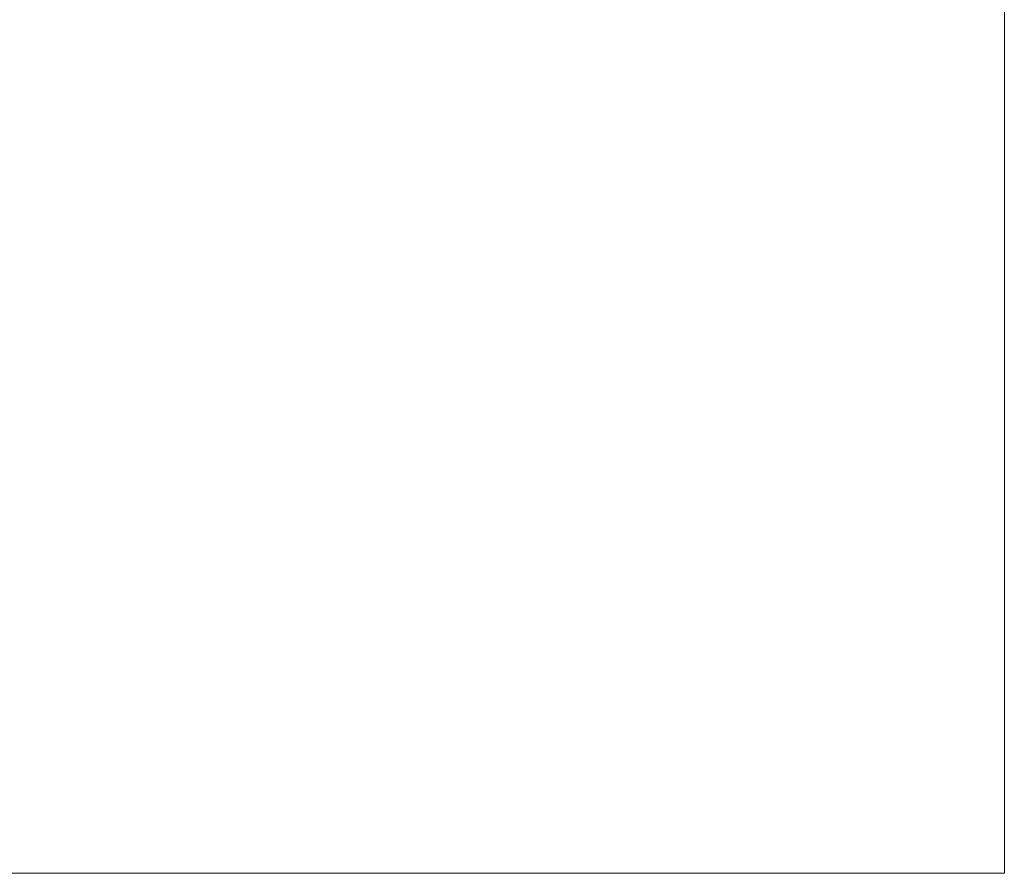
# Model space of a CAD drawing. Header units: centimetres. Extents: x -17.4 to 18.6, y -72.7 to -70.8.
# Tile 186 of 241: x 17.5 to 18.6, y -72.7 to -71.7. Entities that reach past the tile are written whole.
import ezdxf

# ---------------------------------------------------------------- set-up
doc = ezdxf.new("R2010")
doc.units = ezdxf.units.CM
doc.header["$LTSCALE"] = 2.54
doc.layers.add('Lucido design-1', color=7, linetype='Continuous')

# ---------------------------------------------------------------- blocks, each defined once
blk = doc.blocks.new('Gruppo-11-1')
at = {"color": 178, "linetype": 'Continuous', "lineweight": 9}
for points in [[(18.5822, -72.7094, 1271.1017), (-17.4178, -72.7094, 1271.1017), (-17.4178, -71.2594, 1271.1017), (18.5822, -71.2594, 1271.1017)], [(18.5822, -71.3293, 1271.3292), (-17.4178, -71.3293, 1271.3292), (-17.4178, -72.7094, 1271.6968), (18.5822, -72.7094, 1271.6968)], [(18.5822, -72.7094, 1271.6968), (-17.4178, -72.7094, 1271.6968), (-17.4178, -72.7094, 1271.1017), (18.5822, -72.7094, 1271.1017)]]:
    blk.add_3dface(points, dxfattribs=at)
for points, invisible_edges in [([(18.5822, -71.2594, 1271.1017), (18.5822, -72.7094, 1271.1017), (18.5822, -71.3293, 1271.3292), (18.5822, -71.2594, 1271.1017)], 14), ([(18.5822, -72.7094, 1271.1017), (18.5822, -72.7094, 1271.6968), (18.5822, -71.3293, 1271.3292), (18.5822, -72.7094, 1271.1017)], 12)]:
    blk.add_3dface(points, dxfattribs=dict(at, invisible_edges=invisible_edges))

msp = doc.modelspace()

# ---------------------------------------------------------------- block references
at = {"layer": 'Lucido design-1', "color": 1, "true_color": 0xff0000}
msp.add_blockref('Gruppo-11-1', (0, 0), dxfattribs=at)

doc.saveas('drawing.dxf')
